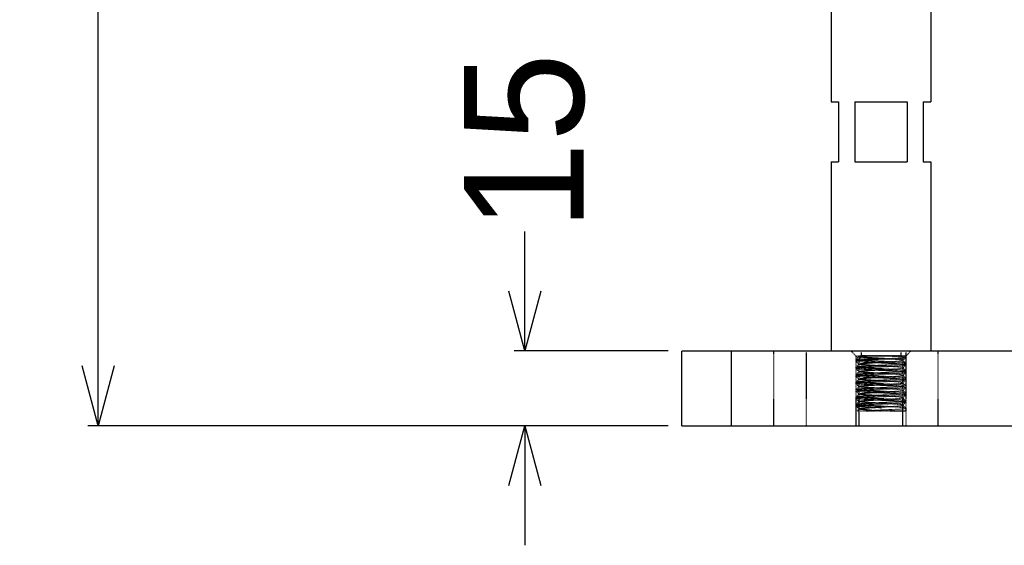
# Model space of a CAD drawing. Header units: millimetres. Extents: x -24622 to 2314, y -1603 to 2287.
# Tile 126 of 197: x -122 to 76, y 609 to 715. Entities that reach past the tile are written whole.
import ezdxf

# ---------------------------------------------------------------- set-up
doc = ezdxf.new("R2010")
doc.units = ezdxf.units.MM
doc.linetypes.add('HIDDEN', pattern=[0.2, 0.1, -0.1])
doc.layers.add('02___PRT_ALL_AXES', color=7, linetype='Continuous')
doc.layers.add('DEFAULT_2', color=8, linetype='HIDDEN')
doc.dimstyles.new('副本 22', dxfattribs={"dimtxt": 24, "dimasz": 12, "dimexe": 2.1, "dimexo": 2.7, "dimgap": 2, "dimtad": 0, "dimtxsty": 'Standard', "dimblk": 'OPEN30', "dimcen": 0, "dimclrd": 5, "dimclre": 3, "dimclrt": 256, "dimadec": 0, "dimazin": 2, "dimtm": 1e-09, "dimtfac": 0.6, "dimtofl": 0, "dimtmove": 0, "dimatfit": 3, "dimldrblk": 'OPEN30', "dimfxl": 0, "dimtolj": 1, "dimarcsym": 0})

# ---------------------------------------------------------------- blocks, each defined once
blk = doc.blocks.new('_Open30')
at = {"color": 0, "linetype": 'ByBlock', "lineweight": -2}
for p, q in [((-1, 0.268), (0, 0)), ((0, 0), (-1, -0.268)), ((0, 0), (-1, 0))]:
    blk.add_line(p, q, dxfattribs=at)
blk = doc.blocks.new('*D132')
at = {"color": 5, "linetype": 'ByBlock', "lineweight": -2}
for p, q in [((-20.48, 660.34), (-20.48, 672.34)), ((-20.48, 621.34), (-20.48, 609.34))]:
    blk.add_line(p, q, dxfattribs=at)
at = {"color": 3, "linetype": 'ByBlock', "lineweight": -2}
for p, q in [((8.32, 648.34), (-22.58, 648.34)), ((8.32, 633.34), (-22.58, 633.34))]:
    blk.add_line(p, q, dxfattribs=at)
at = {"layer": 'Defpoints', "color": 0, "linetype": 'ByBlock'}
for p in [(-20.48, 648.34), (11.02, 648.34), (11.02, 633.34)]:
    blk.add_point(p, dxfattribs=at)
at = {"color": 5, "linetype": 'ByBlock', "lineweight": -2, "xscale": 12, "yscale": 12, "zscale": 12}
for p, rotation in [((-20.48, 648.34), 270), ((-20.48, 633.34), 90)]:
    blk.add_blockref('_Open30', p, dxfattribs=dict(at, rotation=rotation))
at = {"linetype": 'ByBlock', "insert": (-20.48, 690.34), "char_height": 24, "attachment_point": 5, "rotation": 90}
blk.add_mtext('\\A1;15', dxfattribs=at)
blk = doc.blocks.new('*D133')
at = {"color": 3, "linetype": 'ByBlock', "lineweight": -2}
for p, q in [((-71.68, 1027.34), (-108.22, 1027.34)), ((8.32, 633.34), (-108.22, 633.34))]:
    blk.add_line(p, q, dxfattribs=at)
at = {"color": 5, "linetype": 'ByBlock', "lineweight": -2}
for p, q in [((-106.12, 1015.34), (-106.12, 898.34)), ((-106.12, 645.34), (-106.12, 762.34))]:
    blk.add_line(p, q, dxfattribs=at)
at = {"layer": 'Defpoints', "color": 0, "linetype": 'ByBlock'}
for p in [(-106.12, 1027.34), (-68.98, 1027.34), (11.02, 633.34)]:
    blk.add_point(p, dxfattribs=at)
at = {"color": 5, "linetype": 'ByBlock', "lineweight": -2, "xscale": 12, "yscale": 12, "zscale": 12}
for p, rotation in [((-106.12, 1027.34), 90), ((-106.12, 633.34), 270)]:
    blk.add_blockref('_Open30', p, dxfattribs=dict(at, rotation=rotation))
at = {"linetype": 'ByBlock', "insert": (-106.12, 830.34), "char_height": 24, "attachment_point": 5, "rotation": 90}
blk.add_mtext('\\A1;394%%P20', dxfattribs=at)

msp = doc.modelspace()

# ---------------------------------------------------------------- linework, layer by layer
at = {"color": 7, "linetype": 'Continuous'}
for p, q in [((41.024, 808.337), (41.024, 698.337)), ((61.024, 808.337), (61.024, 698.337)), ((41.024, 698.337), (42.524, 698.337)), ((42.524, 698.337), (42.524, 686.337)), ((45.756, 698.337), (56.292, 698.337)), ((45.756, 698.337), (45.756, 686.337)), ((56.292, 698.337), (56.292, 686.337)), ((59.524, 698.337), (61.024, 698.337)), ((59.524, 698.337), (59.524, 686.337)), ((41.024, 686.337), (42.524, 686.337)), ((41.024, 686.337), (41.024, 648.337)), ((45.756, 686.337), (56.292, 686.337)), ((59.524, 686.337), (61.024, 686.337)), ((61.024, 686.337), (61.024, 648.337)), ((711.024, 648.337), (11.024, 648.337)), ((11.024, 633.337), (11.024, 648.337)), ((21.024, 633.337), (21.024, 648.337)), ((11.024, 633.337), (711.024, 633.337))]:
    msp.add_line(p, q, dxfattribs=at)
at = {"layer": '02___PRT_ALL_AXES', "color": 7, "linetype": 'Continuous'}
for p, q in [((41.024, 808.337), (41.024, 698.337)), ((61.024, 808.337), (61.024, 698.337)), ((41.024, 686.337), (41.024, 648.337)), ((61.024, 686.337), (61.024, 648.337))]:
    msp.add_line(p, q, dxfattribs=at)
at = {"layer": '02___PRT_ALL_AXES', "color": 8, "linetype": 'HIDDEN'}
for p, q in [((61.024, 648.337), (41.024, 648.337)), ((46.024, 646.612), (46.024, 646.312)), ((47.024, 648.337), (47.024, 647.337)), ((55.024, 647.337), (47.024, 647.337)), ((55.024, 648.337), (55.024, 647.337)), ((56.024, 647.337), (56.024, 647.062)), ((46.024, 645.112), (46.024, 644.812)), ((56.024, 645.862), (56.024, 645.562)), ((46.024, 643.612), (46.024, 643.312)), ((56.024, 644.362), (56.024, 644.062)), ((56.024, 642.862), (56.024, 642.562)), ((46.024, 642.112), (46.024, 641.812)), ((46.024, 640.612), (46.024, 640.312)), ((56.024, 641.362), (56.024, 641.062)), ((46.024, 639.112), (46.024, 638.812)), ((56.024, 639.862), (56.024, 639.562)), ((46.024, 637.612), (46.024, 637.312)), ((56.024, 638.362), (56.024, 638.062)), ((56.024, 636.862), (56.024, 636.337))]:
    msp.add_line(p, q, dxfattribs=at)
at = {"layer": 'DEFAULT_2', "color": 8, "linetype": 'HIDDEN'}
for p, q in [((29.524, 633.337), (29.524, 648.337)), ((36.024, 648.337), (36.024, 633.337)), ((46.624, 646.737), (45.024, 648.337)), ((46.024, 647.337), (56.024, 647.337)), ((46.024, 633.337), (46.024, 647.337)), ((46.024, 646.612), (46.03, 646.623)), ((46.03, 646.623), (46.56, 647.155)), ((46.63, 647.199), (46.493, 647.337)), ((46.56, 647.155), (46.63, 647.225)), ((46.624, 646.737), (55.424, 646.737)), ((46.624, 633.337), (46.624, 646.737)), ((46.63, 647.199), (46.63, 647.225)), ((46.694, 646.737), (47.213, 647.337)), ((46.694, 647.337), (46.694, 646.737)), ((55.46, 646.492), (55.417, 646.449)), ((55.417, 646.475), (56.018, 645.873)), ((55.424, 646.737), (57.024, 648.337)), ((55.424, 633.337), (55.424, 646.737)), ((56.018, 647.051), (55.46, 646.492)), ((56.024, 647.062), (56.018, 647.051)), ((56.024, 648.337), (56.024, 633.337)), ((62.524, 633.337), (62.524, 648.337)), ((46.03, 646.301), (46.024, 646.312)), ((46.024, 645.112), (46.03, 645.123)), ((46.03, 644.801), (46.024, 644.812)), ((46.63, 645.699), (46.03, 646.301)), ((46.03, 645.123), (46.63, 645.725)), ((46.63, 644.199), (46.03, 644.801)), ((56.018, 645.551), (55.417, 644.949)), ((55.417, 644.975), (56.018, 644.373)), ((56.024, 645.862), (56.018, 645.873)), ((56.018, 645.551), (56.024, 645.562)), ((46.024, 643.612), (46.03, 643.623)), ((46.03, 643.301), (46.024, 643.312)), ((46.03, 643.623), (46.63, 644.225)), ((46.63, 642.699), (46.03, 643.301)), ((46.03, 642.123), (46.63, 642.725)), ((56.018, 644.051), (55.417, 643.449)), ((55.417, 643.475), (56.018, 642.873)), ((56.018, 642.551), (55.417, 641.949)), ((56.024, 644.362), (56.018, 644.373)), ((56.018, 644.051), (56.024, 644.062)), ((56.024, 642.862), (56.018, 642.873)), ((56.018, 642.551), (56.024, 642.562)), ((46.024, 642.112), (46.03, 642.123)), ((46.03, 641.801), (46.024, 641.812)), ((46.024, 640.612), (46.03, 640.623)), ((46.63, 641.199), (46.03, 641.801)), ((46.03, 640.623), (46.63, 641.225)), ((55.417, 641.975), (56.018, 641.373)), ((56.018, 641.051), (55.417, 640.449)), ((55.417, 640.475), (56.018, 639.873)), ((56.024, 641.362), (56.018, 641.373)), ((56.018, 641.051), (56.024, 641.062)), ((46.03, 640.301), (46.024, 640.312)), ((46.024, 639.112), (46.03, 639.123)), ((46.03, 638.801), (46.024, 638.812)), ((46.63, 639.699), (46.03, 640.301)), ((46.03, 639.123), (46.63, 639.725)), ((46.63, 638.199), (46.03, 638.801)), ((56.018, 639.551), (55.417, 638.949)), ((55.417, 638.975), (56.018, 638.373)), ((56.024, 639.862), (56.018, 639.873)), ((56.018, 639.551), (56.024, 639.562)), ((46.024, 637.612), (46.03, 637.623)), ((46.03, 637.301), (46.024, 637.312)), ((46.03, 637.623), (46.63, 638.225)), ((46.63, 636.699), (46.03, 637.301)), ((46.243, 636.337), (46.63, 636.725)), ((51.024, 636.937), (51.024, 636.337)), ((56.018, 638.051), (55.417, 637.449)), ((55.417, 637.475), (56.018, 636.873)), ((56.024, 638.362), (56.018, 638.373)), ((56.018, 638.051), (56.024, 638.062)), ((56.024, 636.862), (56.018, 636.873)), ((46.243, 636.337), (56.024, 636.337))]:
    msp.add_line(p, q, dxfattribs=at)
for points, start_tangent, end_tangent in [([(56.018, 647.051), (55.972, 647.028), (55.879, 647.004), (55.741, 646.981), (55.559, 646.958), (55.335, 646.935), (55.07, 646.912), (54.431, 646.866), (53.664, 646.82), (52.799, 646.774), (51.867, 646.727), (50.905, 646.681), (49.946, 646.635), (49.028, 646.589), (48.184, 646.543), (47.446, 646.497), (46.842, 646.451), (46.597, 646.427), (46.393, 646.404), (46.233, 646.381), (46.117, 646.358), (46.047, 646.335), (46.024, 646.312)], (-0.7081624, -0.7060496), (0, -1)), ([(56.018, 645.873), (55.972, 645.896), (55.879, 645.92), (55.741, 645.943), (55.559, 645.966), (55.335, 645.989), (55.07, 646.012), (54.43, 646.058), (53.664, 646.104), (52.798, 646.15), (51.867, 646.197), (50.904, 646.243), (49.946, 646.289), (49.028, 646.335), (48.184, 646.381), (47.446, 646.427), (46.842, 646.474), (46.597, 646.497), (46.393, 646.52), (46.233, 646.543), (46.117, 646.566), (46.047, 646.589), (46.024, 646.612)], (-0.7089105, 0.7052984), (0, 1)), ([(46.03, 646.623), (46.093, 646.652), (46.227, 646.68), (46.428, 646.709), (46.694, 646.737)], (0.7083138, 0.7058976), (0.9954715, 0.0950605)), ([(46.63, 647.225), (46.688, 647.253), (46.806, 647.281), (46.982, 647.309), (47.213, 647.337)], (0.7066558, 0.7075574), (0.9941638, 0.1078814)), ([(55.417, 646.475), (55.375, 646.498), (55.294, 646.52), (55.174, 646.543), (55.017, 646.565), (54.597, 646.611), (54.05, 646.656), (53.032, 646.724), (51.853, 646.792), (50.607, 646.86), (49.395, 646.928), (48.314, 646.995), (47.85, 647.029), (47.45, 647.063), (47.123, 647.097), (46.874, 647.131), (46.709, 647.165), (46.658, 647.182), (46.63, 647.199)], (-0.7052001, 0.7090084), (-0.707063, 0.7071506)), ([(46.63, 645.725), (46.673, 645.748), (46.754, 645.77), (46.874, 645.793), (47.031, 645.815), (47.45, 645.861), (47.998, 645.906), (49.016, 645.974), (50.195, 646.042), (51.44, 646.11), (52.652, 646.178), (53.734, 646.245), (54.198, 646.279), (54.597, 646.313), (54.925, 646.347), (55.174, 646.381), (55.339, 646.415), (55.389, 646.432), (55.417, 646.449)], (0.7077981, 0.7064148), (0.7059455, 0.7082661)), ([(53.058, 647.337), (53.687, 647.303), (55.207, 647.2)], (0.998637, -0.0521938), (0.9962215, -0.0868494)), ([(55.207, 647.2), (55.559, 647.166), (55.815, 647.131), (55.971, 647.097), (56.011, 647.079), (56.024, 647.062)], (0.9962215, -0.0868494), (-0.0012809, -0.9999992)), ([(46.024, 644.812), (46.047, 644.835), (46.117, 644.858), (46.233, 644.881), (46.393, 644.904), (46.597, 644.927), (46.842, 644.95), (47.446, 644.997), (48.184, 645.043), (49.028, 645.089), (49.946, 645.135), (50.904, 645.181), (51.867, 645.227), (52.798, 645.274), (53.664, 645.32), (54.43, 645.366), (55.07, 645.412), (55.335, 645.435), (55.559, 645.458), (55.741, 645.481), (55.879, 645.504), (55.972, 645.528), (56.018, 645.551)], (0, 1), (0.7089102, 0.7052987)), ([(56.018, 644.373), (55.972, 644.396), (55.879, 644.42), (55.741, 644.443), (55.559, 644.466), (55.335, 644.489), (55.07, 644.512), (54.43, 644.558), (53.664, 644.604), (52.798, 644.65), (51.867, 644.697), (50.904, 644.743), (49.946, 644.789), (49.028, 644.835), (48.184, 644.881), (47.446, 644.927), (46.842, 644.974), (46.597, 644.997), (46.393, 645.02), (46.233, 645.043), (46.117, 645.066), (46.047, 645.089), (46.024, 645.112)], (-0.7089105, 0.7052984), (0, 1)), ([(56.024, 645.562), (56, 645.585), (55.931, 645.608), (55.815, 645.631), (55.655, 645.654), (55.451, 645.677), (55.206, 645.7), (54.601, 645.747), (53.863, 645.793), (53.02, 645.839), (52.102, 645.885), (51.143, 645.931), (50.181, 645.977), (49.249, 646.024), (48.384, 646.07), (47.617, 646.116), (46.978, 646.162), (46.713, 646.185), (46.489, 646.208), (46.307, 646.231), (46.169, 646.254), (46.076, 646.278), (46.03, 646.301)], (0, 1), (-0.7089102, 0.7052987)), ([(46.03, 645.123), (46.076, 645.146), (46.169, 645.17), (46.307, 645.193), (46.489, 645.216), (46.713, 645.239), (46.978, 645.262), (47.617, 645.308), (48.384, 645.354), (49.249, 645.4), (50.181, 645.447), (51.143, 645.493), (52.102, 645.539), (53.02, 645.585), (53.863, 645.631), (54.601, 645.677), (55.206, 645.724), (55.451, 645.747), (55.655, 645.77), (55.815, 645.793), (55.931, 645.816), (56, 645.839), (56.024, 645.862)], (0.7089105, 0.7052984), (0, 1)), ([(56.024, 644.062), (56, 644.085), (55.931, 644.108), (55.815, 644.131), (55.655, 644.154), (55.451, 644.177), (55.206, 644.2), (54.601, 644.247), (53.863, 644.293), (53.02, 644.339), (52.102, 644.385), (51.143, 644.431), (50.181, 644.477), (49.249, 644.524), (48.384, 644.57), (47.617, 644.616), (46.978, 644.662), (46.713, 644.685), (46.489, 644.708), (46.307, 644.731), (46.169, 644.754), (46.076, 644.778), (46.03, 644.801)], (0, 1), (-0.7089102, 0.7052987)), ([(46.63, 645.699), (46.624, 645.712), (46.63, 645.725)], (-0.7079451, 0.7062675), (0.707798, 0.7064148)), ([(55.417, 644.975), (55.375, 644.998), (55.294, 645.02), (55.174, 645.043), (55.017, 645.065), (54.597, 645.111), (54.05, 645.156), (53.032, 645.224), (51.853, 645.292), (50.607, 645.36), (49.395, 645.428), (48.314, 645.495), (47.85, 645.529), (47.45, 645.563), (47.123, 645.597), (46.874, 645.631), (46.708, 645.665), (46.658, 645.682), (46.63, 645.699)], (-0.7065753, 0.7076379), (-0.7079451, 0.7062675)), ([(46.63, 644.225), (46.673, 644.248), (46.754, 644.27), (46.874, 644.293), (47.031, 644.315), (47.45, 644.361), (47.998, 644.406), (49.016, 644.474), (50.195, 644.542), (51.44, 644.61), (52.652, 644.678), (53.734, 644.745), (54.198, 644.779), (54.597, 644.813), (54.925, 644.847), (55.174, 644.881), (55.339, 644.915), (55.389, 644.932), (55.417, 644.949)], (0.7053518, 0.7088574), (0.7053541, 0.7088551)), ([(46.024, 643.312), (46.047, 643.335), (46.117, 643.358), (46.233, 643.381), (46.393, 643.404), (46.597, 643.427), (46.842, 643.45), (47.446, 643.497), (48.184, 643.543), (49.028, 643.589), (49.946, 643.635), (50.904, 643.681), (51.867, 643.727), (52.798, 643.774), (53.664, 643.82), (54.43, 643.866), (55.07, 643.912), (55.335, 643.935), (55.559, 643.958), (55.741, 643.981), (55.879, 644.004), (55.972, 644.028), (56.018, 644.051)], (0, 1), (0.7089102, 0.7052987)), ([(56.018, 642.873), (55.972, 642.896), (55.879, 642.92), (55.741, 642.943), (55.559, 642.966), (55.335, 642.989), (55.07, 643.012), (54.43, 643.058), (53.664, 643.104), (52.798, 643.15), (51.867, 643.197), (50.904, 643.243), (49.946, 643.289), (49.028, 643.335), (48.184, 643.381), (47.446, 643.427), (46.842, 643.474), (46.597, 643.497), (46.393, 643.52), (46.233, 643.543), (46.117, 643.566), (46.047, 643.589), (46.024, 643.612)], (-0.7089105, 0.7052984), (0, 1)), ([(46.024, 641.812), (46.041, 641.832), (46.091, 641.851), (46.174, 641.871), (46.289, 641.89), (46.614, 641.929), (47.057, 641.968), (47.606, 642.007), (48.246, 642.046), (48.96, 642.085), (49.73, 642.125), (51.351, 642.203), (52.937, 642.281), (54.32, 642.359), (55.354, 642.437)], (0, 1), (0.9954715, 0.0950605)), ([(46.03, 643.623), (46.076, 643.646), (46.169, 643.67), (46.307, 643.693), (46.489, 643.716), (46.713, 643.739), (46.978, 643.762), (47.617, 643.808), (48.384, 643.854), (49.249, 643.9), (50.181, 643.947), (51.143, 643.993), (52.102, 644.039), (53.02, 644.085), (53.863, 644.131), (54.601, 644.177), (55.206, 644.224), (55.451, 644.247), (55.655, 644.27), (55.815, 644.293), (55.931, 644.316), (56, 644.339), (56.024, 644.362)], (0.7089105, 0.7052984), (0, 1)), ([(56.024, 642.562), (56, 642.585), (55.931, 642.608), (55.815, 642.631), (55.655, 642.654), (55.451, 642.677), (55.206, 642.7), (54.601, 642.747), (53.863, 642.793), (53.02, 642.839), (52.102, 642.885), (51.143, 642.931), (50.181, 642.977), (49.249, 643.024), (48.384, 643.07), (47.617, 643.116), (46.978, 643.162), (46.713, 643.185), (46.489, 643.208), (46.307, 643.231), (46.169, 643.254), (46.076, 643.278), (46.03, 643.301)], (0, 1), (-0.7089102, 0.7052987)), ([(46.03, 642.123), (46.076, 642.146), (46.169, 642.17), (46.307, 642.193), (46.489, 642.216), (46.713, 642.239), (46.978, 642.262), (47.617, 642.308), (48.384, 642.354), (49.249, 642.4), (50.181, 642.447), (51.143, 642.493), (52.102, 642.539), (53.02, 642.585), (53.863, 642.631), (54.601, 642.677), (55.206, 642.724), (55.451, 642.747), (55.655, 642.77), (55.815, 642.793), (55.931, 642.816), (56, 642.839), (56.024, 642.862)], (0.7089105, 0.7052984), (0, 1)), ([(55.417, 643.475), (55.375, 643.498), (55.294, 643.52), (55.174, 643.543), (55.017, 643.565), (54.597, 643.611), (54.05, 643.656), (53.032, 643.724), (51.853, 643.792), (50.607, 643.86), (49.395, 643.928), (48.314, 643.995), (47.85, 644.029), (47.45, 644.063), (47.123, 644.097), (46.874, 644.131), (46.708, 644.165), (46.658, 644.182), (46.63, 644.199)], (-0.7079429, 0.7062697), (-0.7065775, 0.7076357)), ([(46.63, 642.725), (46.673, 642.748), (46.754, 642.77), (46.874, 642.793), (47.031, 642.815), (47.45, 642.861), (47.998, 642.906), (49.016, 642.974), (50.195, 643.042), (51.44, 643.11), (52.652, 643.178), (53.734, 643.245), (54.198, 643.279), (54.597, 643.313), (54.925, 643.347), (55.174, 643.381), (55.339, 643.415), (55.389, 643.432), (55.417, 643.449)], (0.7059433, 0.7082684), (0.7078003, 0.7064126)), ([(55.417, 641.975), (55.375, 641.998), (55.294, 642.02), (55.174, 642.043), (55.017, 642.065), (54.597, 642.111), (54.05, 642.156), (53.032, 642.224), (51.853, 642.292), (50.607, 642.36), (49.395, 642.428), (48.314, 642.495), (47.85, 642.529), (47.45, 642.563), (47.123, 642.597), (46.874, 642.631), (46.708, 642.665), (46.658, 642.682), (46.63, 642.699)], (-0.7070607, 0.7071529), (-0.7052023, 0.7090061)), ([(55.354, 642.437), (55.62, 642.465), (55.821, 642.494), (55.955, 642.522), (56.018, 642.551)], (0.9954715, 0.0950605), (0.7083136, 0.7058979)), ([(55.417, 643.449), (55.424, 643.462), (55.417, 643.475)], (0.7078003, 0.7064126), (-0.7079428, 0.7062697)), ([(56.018, 641.373), (55.972, 641.396), (55.879, 641.42), (55.741, 641.443), (55.559, 641.466), (55.335, 641.489), (55.07, 641.512), (54.43, 641.558), (53.664, 641.604), (52.798, 641.65), (51.867, 641.697), (50.904, 641.743), (49.946, 641.789), (49.028, 641.835), (48.184, 641.881), (47.446, 641.927), (46.842, 641.974), (46.597, 641.997), (46.393, 642.02), (46.233, 642.043), (46.117, 642.066), (46.047, 642.089), (46.024, 642.112)], (-0.7089105, 0.7052984), (0, 1)), ([(46.024, 640.312), (46.047, 640.335), (46.117, 640.358), (46.233, 640.381), (46.393, 640.404), (46.597, 640.427), (46.842, 640.45), (47.446, 640.497), (48.184, 640.543), (49.028, 640.589), (49.946, 640.635), (50.904, 640.681), (51.867, 640.727), (52.798, 640.774), (53.664, 640.82), (54.43, 640.866), (55.07, 640.912), (55.335, 640.935), (55.559, 640.958), (55.741, 640.981), (55.879, 641.004), (55.972, 641.028), (56.018, 641.051)], (0, 1), (0.7089102, 0.7052987)), ([(56.018, 639.873), (55.972, 639.896), (55.879, 639.92), (55.741, 639.943), (55.559, 639.966), (55.335, 639.989), (55.07, 640.012), (54.43, 640.058), (53.664, 640.104), (52.798, 640.15), (51.867, 640.197), (50.904, 640.243), (49.946, 640.289), (49.028, 640.335), (48.184, 640.381), (47.446, 640.427), (46.842, 640.474), (46.597, 640.497), (46.393, 640.52), (46.233, 640.543), (46.117, 640.566), (46.047, 640.589), (46.024, 640.612)], (-0.7089105, 0.7052984), (0, 1)), ([(56.024, 641.062), (56, 641.085), (55.931, 641.108), (55.815, 641.131), (55.655, 641.154), (55.451, 641.177), (55.206, 641.2), (54.601, 641.247), (53.863, 641.293), (53.02, 641.339), (52.102, 641.385), (51.143, 641.431), (50.181, 641.477), (49.249, 641.524), (48.384, 641.57), (47.617, 641.616), (46.978, 641.662), (46.713, 641.685), (46.489, 641.708), (46.307, 641.731), (46.169, 641.754), (46.076, 641.778), (46.03, 641.801)], (0, 1), (-0.7089102, 0.7052987)), ([(46.03, 640.623), (46.065, 640.643), (46.132, 640.662), (46.231, 640.681), (46.361, 640.7), (46.709, 640.738), (47.169, 640.777), (47.728, 640.815), (48.371, 640.854), (49.084, 640.892), (49.846, 640.93), (51.44, 641.007), (52.992, 641.084), (54.343, 641.16), (55.354, 641.237)], (0.7089105, 0.7052985), (0.9954715, 0.0950605)), ([(46.63, 641.225), (46.664, 641.244), (46.725, 641.263), (46.929, 641.301), (47.238, 641.34), (47.645, 641.378), (48.138, 641.416), (48.705, 641.454), (49.331, 641.493), (50.001, 641.531), (51.401, 641.607), (52.763, 641.684), (53.947, 641.76), (54.834, 641.837)], (0.7077037, 0.7065094), (0.9941638, 0.1078814)), ([(55.417, 640.475), (55.375, 640.498), (55.294, 640.52), (55.174, 640.543), (55.017, 640.565), (54.597, 640.611), (54.05, 640.656), (53.032, 640.724), (51.853, 640.792), (50.607, 640.86), (49.395, 640.928), (48.314, 640.995), (47.85, 641.029), (47.45, 641.063), (47.123, 641.097), (46.874, 641.131), (46.709, 641.165), (46.658, 641.182), (46.63, 641.199)], (-0.7054408, 0.7087688), (-0.7071477, 0.7070659)), ([(46.63, 639.725), (46.673, 639.748), (46.754, 639.77), (46.874, 639.793), (47.031, 639.815), (47.45, 639.861), (47.998, 639.906), (49.016, 639.974), (50.195, 640.042), (51.44, 640.11), (52.652, 640.178), (53.734, 640.245), (54.198, 640.279), (54.597, 640.313), (54.925, 640.347), (55.174, 640.381), (55.339, 640.415), (55.389, 640.432), (55.417, 640.449)], (0.7071455, 0.7070681), (0.7054431, 0.7087666)), ([(54.834, 641.837), (55.065, 641.865), (55.241, 641.893), (55.359, 641.921), (55.417, 641.949)], (0.9941638, 0.1078814), (0.7066581, 0.7075552)), ([(55.354, 641.237), (55.643, 641.268), (55.853, 641.3), (55.981, 641.331), (56.013, 641.346), (56.024, 641.362)], (0.9954715, 0.0950605), (0, 1)), ([(46.024, 638.812), (46.047, 638.835), (46.117, 638.858), (46.233, 638.881), (46.393, 638.904), (46.597, 638.927), (46.842, 638.95), (47.446, 638.997), (48.184, 639.043), (49.028, 639.089), (49.946, 639.135), (50.904, 639.181), (51.867, 639.227), (52.798, 639.274), (53.664, 639.32), (54.43, 639.366), (55.07, 639.412), (55.335, 639.435), (55.559, 639.458), (55.741, 639.481), (55.879, 639.504), (55.972, 639.528), (56.018, 639.551)], (0, 1), (0.7089102, 0.7052987)), ([(56.018, 638.373), (55.972, 638.396), (55.879, 638.42), (55.741, 638.443), (55.559, 638.466), (55.335, 638.489), (55.07, 638.512), (54.43, 638.558), (53.664, 638.604), (52.798, 638.65), (51.867, 638.697), (50.904, 638.743), (49.946, 638.789), (49.028, 638.835), (48.184, 638.881), (47.446, 638.927), (46.842, 638.974), (46.597, 638.997), (46.393, 639.02), (46.233, 639.043), (46.117, 639.066), (46.047, 639.089), (46.024, 639.112)], (-0.7089105, 0.7052984), (0, 1)), ([(56.024, 639.562), (56, 639.585), (55.931, 639.608), (55.815, 639.631), (55.655, 639.654), (55.451, 639.677), (55.206, 639.7), (54.601, 639.747), (53.863, 639.793), (53.02, 639.839), (52.102, 639.885), (51.143, 639.931), (50.181, 639.977), (49.249, 640.024), (48.384, 640.07), (47.617, 640.116), (46.978, 640.162), (46.713, 640.185), (46.489, 640.208), (46.307, 640.231), (46.169, 640.254), (46.076, 640.278), (46.03, 640.301)], (0, 1), (-0.7089102, 0.7052987)), ([(46.03, 639.123), (46.076, 639.146), (46.169, 639.17), (46.307, 639.193), (46.489, 639.216), (46.713, 639.239), (46.978, 639.262), (47.617, 639.308), (48.384, 639.354), (49.249, 639.4), (50.181, 639.447), (51.143, 639.493), (52.102, 639.539), (53.02, 639.585), (53.863, 639.631), (54.601, 639.677), (55.206, 639.724), (55.451, 639.747), (55.655, 639.77), (55.815, 639.793), (55.931, 639.816), (56, 639.839), (56.024, 639.862)], (0.7089105, 0.7052984), (0, 1)), ([(56.024, 638.062), (56, 638.085), (55.931, 638.108), (55.815, 638.131), (55.655, 638.154), (55.451, 638.177), (55.206, 638.2), (54.601, 638.247), (53.863, 638.293), (53.02, 638.339), (52.102, 638.385), (51.143, 638.431), (50.181, 638.477), (49.249, 638.524), (48.384, 638.57), (47.617, 638.616), (46.978, 638.662), (46.713, 638.685), (46.489, 638.708), (46.307, 638.731), (46.169, 638.754), (46.076, 638.778), (46.03, 638.801)], (0, 1), (-0.7089102, 0.7052987)), ([(55.417, 638.975), (55.375, 638.998), (55.294, 639.02), (55.174, 639.043), (55.017, 639.065), (54.597, 639.111), (54.05, 639.156), (53.032, 639.224), (51.853, 639.292), (50.607, 639.36), (49.395, 639.428), (48.314, 639.495), (47.85, 639.529), (47.45, 639.563), (47.123, 639.597), (46.874, 639.631), (46.708, 639.665), (46.658, 639.682), (46.63, 639.699)], (-0.7072053, 0.7070083), (-0.7077058, 0.7065073)), ([(46.63, 638.225), (46.673, 638.248), (46.754, 638.27), (46.874, 638.293), (47.031, 638.315), (47.45, 638.361), (47.998, 638.406), (49.016, 638.474), (50.195, 638.542), (51.44, 638.61), (52.652, 638.678), (53.734, 638.745), (54.198, 638.779), (54.597, 638.813), (54.925, 638.847), (55.174, 638.881), (55.339, 638.915), (55.389, 638.932), (55.417, 638.949)], (0.7052001, 0.7090084), (0.706025, 0.7081869)), ([(46.024, 637.312), (46.047, 637.335), (46.117, 637.358), (46.233, 637.381), (46.393, 637.404), (46.597, 637.427), (46.842, 637.45), (47.446, 637.497), (48.184, 637.543), (49.028, 637.589), (49.946, 637.635), (50.904, 637.681), (51.867, 637.727), (52.798, 637.774), (53.664, 637.82), (54.43, 637.866), (55.07, 637.912), (55.335, 637.935), (55.559, 637.958), (55.741, 637.981), (55.879, 638.004), (55.972, 638.028), (56.018, 638.051)], (0, 1), (0.7089102, 0.7052987)), ([(56.018, 636.873), (55.972, 636.896), (55.879, 636.92), (55.741, 636.943), (55.559, 636.966), (55.335, 636.989), (55.07, 637.012), (54.431, 637.058), (53.664, 637.104), (52.799, 637.15), (51.867, 637.197), (50.905, 637.243), (49.946, 637.289), (49.028, 637.335), (48.184, 637.381), (47.446, 637.427), (46.842, 637.474), (46.597, 637.497), (46.393, 637.52), (46.233, 637.543), (46.117, 637.566), (46.047, 637.589), (46.024, 637.612)], (-0.7066302, 0.7075831), (0, 1)), ([(46.03, 637.623), (46.076, 637.646), (46.169, 637.67), (46.307, 637.693), (46.489, 637.716), (46.713, 637.739), (46.978, 637.762), (47.617, 637.808), (48.384, 637.854), (49.249, 637.9), (50.181, 637.947), (51.143, 637.993), (52.102, 638.039), (53.02, 638.085), (53.863, 638.131), (54.601, 638.177), (55.206, 638.224), (55.451, 638.247), (55.655, 638.27), (55.815, 638.293), (55.931, 638.316), (56, 638.339), (56.024, 638.362)], (0.7089105, 0.7052984), (0, 1)), ([(51.024, 636.937), (50.078, 636.982), (49.166, 637.028), (48.321, 637.073), (47.574, 637.119), (46.951, 637.164), (46.694, 637.187), (46.476, 637.21), (46.299, 637.232), (46.165, 637.255), (46.075, 637.278), (46.03, 637.301)], (-0.9988621, 0.0476922), (-0.7089035, 0.7053055)), ([(55.417, 637.475), (55.375, 637.498), (55.294, 637.52), (55.174, 637.543), (55.017, 637.565), (54.597, 637.611), (54.05, 637.656), (53.032, 637.724), (51.853, 637.792), (50.607, 637.86), (49.395, 637.928), (48.314, 637.995), (47.85, 638.029), (47.45, 638.063), (47.123, 638.097), (46.874, 638.131), (46.708, 638.165), (46.658, 638.182), (46.63, 638.199)], (-0.7077981, 0.7064148), (-0.7059455, 0.7082661)), ([(46.63, 636.725), (46.673, 636.748), (46.754, 636.77), (46.874, 636.793), (47.031, 636.815), (47.45, 636.861), (47.998, 636.906), (49.016, 636.974), (50.195, 637.042), (51.44, 637.11), (52.652, 637.178), (53.734, 637.245), (54.198, 637.279), (54.597, 637.313), (54.925, 637.347), (55.174, 637.381), (55.339, 637.415), (55.389, 637.432), (55.417, 637.449)], (0.7065816, 0.7076315), (0.7079451, 0.7062675)), ([(51.024, 636.337), (50.195, 636.382), (49.395, 636.428), (48.654, 636.473), (47.998, 636.518), (47.45, 636.563), (47.031, 636.609), (46.874, 636.631), (46.754, 636.654), (46.673, 636.676), (46.63, 636.699)], (-0.9985313, 0.0541777), (-0.7053717, 0.7088376)), ([(48.085, 636.337), (49.293, 636.403), (50.632, 636.468), (51.999, 636.534), (53.294, 636.6), (53.883, 636.632), (54.418, 636.665), (54.889, 636.698), (55.287, 636.731), (55.605, 636.764), (55.836, 636.796), (55.977, 636.829), (56.012, 636.846), (56.024, 636.862)], (0.998263, 0.0589154), (0.0038715, 0.9999925)), ([(55.417, 637.449), (55.424, 637.462), (55.417, 637.475)], (0.7079451, 0.7062675), (-0.707798, 0.7064148))]:
    msp.add_spline(points, degree=3, dxfattribs=dict(at, start_tangent=start_tangent, end_tangent=end_tangent))

# ---------------------------------------------------------------- dimensions: what is measured, and where the dimension line sits
at = {"color": 5, "linetype": 'ByBlock'}
dim = msp.add_linear_dim(base=(-106.124, 1027.336), p1=(11.024, 633.337), p2=(-68.976, 1027.336), angle=90, text='<>%%P20', dimstyle='副本 22', dxfattribs=at)
dim.commit()
dim.dimension.update_dxf_attribs({"geometry": '*D133', "text_midpoint": (-106.124, 830.336)})
dim = msp.add_linear_dim(base=(-20.481, 648.337), p1=(11.024, 633.337), p2=(11.024, 648.337), angle=90, dimstyle='副本 22', dxfattribs=at)
dim.commit()
dim.dimension.update_dxf_attribs({"geometry": '*D132', "text_midpoint": (-20.481, 690.337)})

doc.saveas('drawing.dxf')
